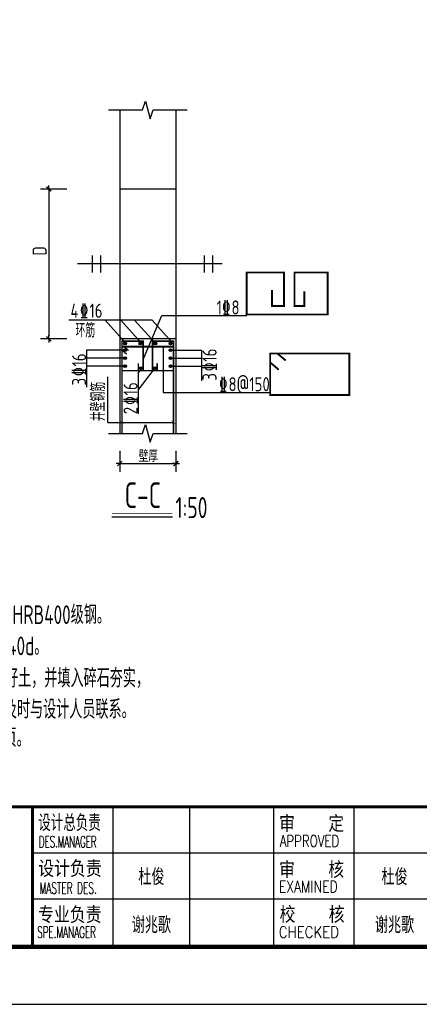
# Model space of a CAD drawing. Extents: x 1154951 to 1177180, y 3484725 to 3514600.
# Tile 2 of 17: x 1163969 to 1166960, y 3484725 to 3492086. Entities that reach past the tile are written whole.
import ezdxf
from ezdxf.enums import TextEntityAlignment as Align

# ---------------------------------------------------------------- set-up
doc = ezdxf.new("R2010")
doc.units = 0
doc.layers.get('0').update_dxf_attribs({"linetype": 'CONTINUOUS'})
for name, color, linetype in [('BZ', 3, 'CONTINUOUS'), ('GPSCOMMON', 7, 'CONTINUOUS'), ('HATCH', 251, 'CONTINUOUS'), ('REIN', 1, 'CONTINUOUS'), ('THIN', 7, 'CONTINUOUS'), ('线路', 3, 'CONTINUOUS'), ('轴线', 5, 'CONTINUOUS')]:
    doc.layers.add(name, color=color, linetype=linetype)
doc.layers.add('标注', color=7, linetype='CONTINUOUS', lineweight=25)
doc.layers.add('钢筋', color=1, linetype='CONTINUOUS', lineweight=40)
doc.styles.add('gpshz', font='tssdeng.shx', dxfattribs={"width": 0.8, "height": 2.5, "bigfont": 'hztxt.shx'})
doc.styles.add('TSSD_Rein', font='tssdeng.shx', dxfattribs={"width": 0.7, "bigfont": 'hztxt.shx'})
doc.styles.add('图签', font='txt', dxfattribs={"width": 0.66})
doc.styles.add('图签 1', font='romanc.shx', dxfattribs={"width": 0.8})
doc.styles.add('图签1', font='romanc.shx', dxfattribs={"width": 0.8})

# ---------------------------------------------------------------- blocks, each defined once
blk = doc.blocks.new('BLK')
at = {"layer": 'BZ'}
for q in [(-1.09, 0), (1.09, 0)]:
    blk.add_line((0, 0), q, dxfattribs=at)
at = {"layer": 'BZ', "const_width": 0.4}
blk.add_lwpolyline([(-0.71, -0.71), (0.71, 0.71)], dxfattribs=at)
blk = doc.blocks.new('*U286')
at = {"color": 0}
for p, q in [((129, 10.34), (129, 34.34)), ((142.36, 10.34), (142.36, 34.34)), ((157, 10.34), (157, 34.34)), ((171, 10.34), (171, 34.34)), ((115, 26.34), (330, 26.34)), ((115, 18.34), (327, 18.34))]:
    blk.add_line(p, q, dxfattribs=at)
blk.add_lwpolyline([(0, 0), (420, 0), (420, 297), (0, 297)], close=True, dxfattribs=at)
for points, const_width in [([(410, 10), (410, 287), (25, 287), (25, 10), (410, 10)], 0.75), ([(25, 34.34), (410, 34.34)], 0.5), ([(115, 10.34), (115, 34.34)], 0.5)]:
    blk.add_lwpolyline(points, dxfattribs=dict(at, const_width=const_width))
at = {"color": 0, "linetype": 'Continuous'}
for s, height, style, width, p in [('设计总负责', 2.5, '图签', 0.67, (115.98, 30.39)), ('审    定', 2.5, '图签', 0.85, (157.92, 30.22)), ('DES.MANAGER', 2, '图签1', 0.55, (116.1, 27.26)), ('APPROVED', 2, '图签 1', 0.75, (158.02, 27.38)), ('CSCEC AECOM CONSULTANTS CO.,LTD', 3, '图签', 1.07, (41.06, 21.47)), ('设计负责', 2.5, '图签', 0.85, (115.98, 22.4)), ('审    核', 2.5, '图签', 0.85, (157.92, 22.21)), ('MASTER DES.', 2, '图签1', 0.57, (116.21, 19.2)), ('EXAMINED', 2, '图签 1', 0.79, (157.88, 19.46)), ('专业负责', 2.5, '图签', 0.85, (115.95, 14.38)), ('校    核', 2.5, '图签', 0.85, (158, 14.42)), ('SPE.MANAGER', 2, '图签 1', 0.56, (115.81, 11.53)), ('CHECKED', 2, '图签 1', 0.85, (157.85, 11.55))]:
    blk.add_text(s, height=height, dxfattribs=dict(at, style=style, width=width)).set_placement(p)
at = {"color": 0, "linetype": 'Continuous', "style": '图签', "flags": 8}
for tag, width, p, p2 in [('设计总负责', 0.611046, (130.25, 28.99), (141.11, 28.99)), ('工程名称', 2.988281, (283.25, 28.99), (325.75, 28.99)), ('图纸编号', 2.575163, (345.13, 28.99), (381.76, 28.99)), ('子项名称', 2.988281, (283.25, 20.99), (325.75, 20.99))]:
    blk.add_attdef(tag, text='', height=2.5, dxfattribs=dict(at, width=width)).set_placement(p, p2, align=Align.FIT)
at = {"color": 0, "linetype": 'Continuous', "ltscale": 0.055, "style": '图签', "flags": 8}
for tag, width, p, p2 in [('审定', 1.617188, (172.25, 28.99), (183.75, 28.99)), ('设计', 1.617188, (214.25, 28.99), (225.75, 28.99)), ('工程编号', 0.738284, (256.25, 28.99), (266.75, 28.99)), ('版本', 1.530605, (397.87, 28.99), (408.75, 28.99)), ('设计负责', 0.763807, (130.25, 20.99), (141.11, 20.99)), ('审核', 1.617188, (172.25, 20.99), (183.75, 20.99)), ('注册工程师', 0.646875, (214.25, 20.99), (225.75, 20.99)), ('图纸比例', 0.738284, (256.25, 20.99), (266.75, 20.99)), ('专业负责', 0.763807, (130.25, 12.65), (141.11, 12.65)), ('校核', 1.617188, (172.25, 12.65), (183.75, 12.65)), ('注册建筑师', 0.646875, (214.25, 12.65), (225.75, 12.65)), ('出图日期', 0.738284, (256.25, 12.65), (266.75, 12.65))]:
    blk.add_attdef(tag, text='', height=2.5, dxfattribs=dict(at, width=width)).set_placement(p, p2, align=Align.FIT)
at = {"color": 0, "linetype": 'Continuous', "style": '图签'}
for tag, p, width in [('设计证书', (43.26, 16.37), 1.55), ('咨询证书', (43.26, 12.88), 0.9)]:
    blk.add_attdef(tag, p, '', height=2, dxfattribs=dict(at, width=width))
at = {"color": 0, "linetype": 'Continuous', "style": '图签', "width": 0.85}
for tag, height, p in [('图纸名称_2_1', 2.2, (305.02, 15.12)), ('图纸名称_1_1', 2.5, (305.02, 13.35)), ('图纸名称_2_2', 2.2, (305.02, 11.51))]:
    blk.add_attdef(tag, text='', height=height, dxfattribs=at).set_placement(p, align=Align.CENTER)
blk = doc.blocks.new('20180504.1550169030')
at = {"layer": 'HATCH', "ltscale": 0.1}
for points in [[(1164746.9, 3489665.1, 1), (1164767.9, 3489665.1, 1)], [(1164882.4, 3489665.1, 1), (1164861.4, 3489665.1, 1)], [(1164973.2, 3489665.1, 1), (1164994.2, 3489665.1, 1)], [(1165108.7, 3489665.1, 1), (1165087.7, 3489665.1, 1)], [(1164767.9, 3489615.6, 1), (1164746.9, 3489615.6, 1)], [(1165087.7, 3489615.6, 1), (1165108.7, 3489615.6, 1)], [(1164746.9, 3489555.7, 1), (1164767.9, 3489555.7, 1)], [(1164767.9, 3489495.8, 1), (1164746.9, 3489495.8, 1)], [(1164767.9, 3489495.8, 1), (1164746.9, 3489495.8, 1)], [(1165087.7, 3489555.7, 1), (1165108.7, 3489555.7, 1)], [(1165087.7, 3489495.8, 1), (1165108.7, 3489495.8, 1)], [(1165108.7, 3489495.8, 1), (1165087.7, 3489495.8, 1)], [(1164864.8, 3489479.8, 1), (1164885.8, 3489479.8, 1)], [(1164968.5, 3489479.8, 1), (1164989.5, 3489479.8, 1)]]:
    blk.add_hatch(color=256, dxfattribs=at).paths.add_polyline_path(points)
at = {"color": 7}
for p, q in [((1164717.8, 3491410.9), (1164717.8, 3488993.3)), ((1165137.8, 3491410.9), (1165137.8, 3488993.3)), ((1165137.8, 3490819.9), (1164717.8, 3490819.9)), ((1164510.2, 3490322.9), (1164510.2, 3490196.9)), ((1164573.2, 3490322.9), (1164573.2, 3490196.9)), ((1165348.7, 3490322.9), (1165348.7, 3490196.9)), ((1165411.7, 3490322.9), (1165411.7, 3490196.9)), ((1164892.8, 3489545.1), (1165032.9, 3489873.9)), ((1165032.9, 3489873.9), (1165668, 3489873.9)), ((1164959.2, 3489839.3), (1164337.8, 3489839.3)), ((1164757.5, 3489671.8), (1164607.5, 3489839.3)), ((1164876.5, 3489671.8), (1164726.5, 3489839.3)), ((1164979.1, 3489671.8), (1164829.1, 3489839.3)), ((1165109.2, 3489671.8), (1164959.2, 3489839.3)), ((1165137.8, 3489699.9), (1164717.8, 3489699.9)), ((1164468.4, 3489615.6), (1164468.4, 3489337.9)), ((1164757.4, 3489615.6), (1164468.4, 3489615.6)), ((1165098.2, 3489615.6), (1165330, 3489615.6)), ((1165330, 3489615.6), (1165330, 3489386.8)), ((1164757.4, 3489555.7), (1164468.4, 3489555.7)), ((1164757.4, 3489495.8), (1164468.4, 3489495.8)), ((1164757.4, 3489495.8), (1164468.4, 3489495.8)), ((1165098.2, 3489555.7), (1165330, 3489555.7)), ((1165098.2, 3489495.8), (1165330, 3489495.8)), ((1165098.2, 3489495.8), (1165330, 3489495.8)), ((1164856.5, 3489315.7), (1164976.7, 3489474.7)), ((1164856.5, 3489444.1), (1164879.6, 3489474.7)), ((1164856.5, 3489444.1), (1164856.5, 3489139.5)), ((1164628.4, 3489075), (1164628.4, 3489416.5)), ((1164628.4, 3489075), (1165120.3, 3489075)), ((1164717.8, 3488863.9), (1164717.8, 3488704.6)), ((1165137.8, 3488863.9), (1165137.8, 3488704.6)), ((1164738.8, 3488767.6), (1165116.8, 3488767.6))]:
    blk.add_line(p, q, dxfattribs=at)
at = {"color": 7, "ltscale": 0.01}
for p, q in [((1164322.3, 3490819.9), (1164123.9, 3490819.9)), ((1164186.9, 3490798.9), (1164186.9, 3489720.9)), ((1164322.3, 3489699.9), (1164123.9, 3489699.9))]:
    blk.add_line(p, q, dxfattribs=at)
for p, q in [((1165042.2, 3489641.9), (1165042.2, 3489298)), ((1165042.2, 3489298), (1165843.3, 3489298))]:
    blk.add_line(p, q)
at = {"const_width": 3}
for points in [[(1164750.1, 3489060.1), (1164720.4, 3489089.8)], [(1165135.1, 3489060.1), (1165105.4, 3489089.8)]]:
    blk.add_lwpolyline(points, dxfattribs=at)
at = {"color": 5}
for centre in [(1164757.4, 3489665.1), (1164871.9, 3489665.1), (1164983.7, 3489665.1), (1165098.2, 3489665.1), (1164757.4, 3489615.6), (1165098.2, 3489615.6), (1164757.4, 3489555.7), (1164757.4, 3489495.8), (1164757.4, 3489495.8), (1165098.2, 3489555.7), (1165098.2, 3489495.8), (1165098.2, 3489495.8)]:
    blk.add_circle(centre, 10.5, dxfattribs=at)
at = {"color": 7}
for centre in [(1164875.3, 3489479.8), (1164979, 3489479.8)]:
    blk.add_circle(centre, 10.5, dxfattribs=at)
at = {"layer": 'BZ', "lineweight": -2}
for p, q in [((1164717.8, 3488767.6), (1164694.9, 3488767.6)), ((1164717.8, 3488767.6), (1164740.7, 3488767.6)), ((1165137.8, 3488767.6), (1165114.9, 3488767.6)), ((1165137.8, 3488767.6), (1165160.7, 3488767.6))]:
    blk.add_line(p, q, dxfattribs=at)
at = {"layer": 'BZ', "lineweight": -2, "const_width": 8.4}
for points in [[(1164732.6, 3488782.4), (1164702.9, 3488752.7)], [(1165122.9, 3488752.7), (1165152.6, 3488782.4)]]:
    blk.add_lwpolyline(points, dxfattribs=at)
at = {"layer": 'REIN', "linetype": 'ByBlock', "lineweight": 40}
blk.add_line((1164735.3, 3489641.9), (1165120.3, 3489641.9), dxfattribs=at)
at = {"layer": 'REIN', "linetype": 'ByBlock', "lineweight": 40, "const_width": 10.5}
for points in [[(1164735.3, 3488993.3), (1164735.3, 3489682.4), (1164892.8, 3489682.4), (1164892.8, 3489462.1)], [(1165120.3, 3489641.9), (1164735.3, 3489641.9)], [(1164749, 3489641.7), (1164783.6, 3489612.6)], [(1165120.3, 3488993.3), (1165120.3, 3489682.4), (1164962.8, 3489682.4), (1164962.8, 3489462.1)], [(1164735.3, 3489614.5), (1164769.1, 3489585.7)], [(1164857.8, 3489517.9), (1164857.8, 3489462.4)], [(1164997.8, 3489517.9), (1164997.8, 3489462.4)], [(1165120.3, 3489462.1), (1164735.3, 3489462.1)]]:
    blk.add_lwpolyline(points, dxfattribs=at)
at = {"layer": 'THIN'}
for points in [[(1164633.8, 3491410.9), (1164888.8, 3491410.9), (1164909.8, 3491476.9), (1164945.8, 3491344.9), (1164966.8, 3491410.9), (1165221.8, 3491410.9)], [(1164633.8, 3488993.3), (1164888.8, 3488993.3), (1164909.8, 3489059.3), (1164945.8, 3488927.3), (1164966.8, 3488993.3), (1165221.8, 3488993.3)]]:
    blk.add_lwpolyline(points, dxfattribs=at)
at = {"layer": '轴线', "color": 2, "ltscale": 0.05}
blk.add_line((1165483.4, 3490259.9), (1164400.4, 3490259.9), dxfattribs=at)
at = {"layer": '轴线', "color": 2, "linetype": 'ByBlock', "ltscale": 0.1}
blk.add_line((1164659.4, 3488369.3), (1165112.3, 3488369.3), dxfattribs=at)
at = {"layer": '轴线', "color": 2, "linetype": 'ByBlock', "ltscale": 0.1, "const_width": 7}
blk.add_lwpolyline([(1164659.4, 3488395.5), (1165112.3, 3488395.5)], dxfattribs=at)
at = {"layer": '钢筋', "color": 0, "linetype": 'Continuous', "lineweight": -2, "ltscale": 0.01, "const_width": 14, "flags": 128}
for points in [[(1165857.2, 3490064.6), (1165857.2, 3489946), (1165947.4, 3489946), (1165947.4, 3490196.1), (1165668, 3490196.1), (1165668, 3489881.8), (1166274.6, 3489881.8), (1166274.6, 3490196.1), (1166025.3, 3490196.1), (1166025.3, 3489946), (1166099.8, 3489946), (1166099.8, 3490054.4)], [(1165843.3, 3489590.1), (1165843.3, 3489279.5), (1166435.5, 3489279.5), (1166435.5, 3489590.1), (1165843.3, 3489590.1)], [(1165895, 3489592.8), (1165959.3, 3489538.1)], [(1165843.3, 3489523.9), (1165907.5, 3489469.2)]]:
    blk.add_lwpolyline(points, dxfattribs=at)
at = {"color": 7, "ltscale": 0.01}
for p, xscale, yscale, zscale, rotation in [((1164186.9, 3490819.9), 25.20000000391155, 25.20000000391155, 25.2, 270), ((1164186.9, 3490819.9), 25.20000000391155, 25.20000000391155, 25.2, 270), ((1164186.9, 3490819.9), 21.00000000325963, 21.00000000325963, 21, 90), ((1164186.9, 3489699.9), 25.20000000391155, 25.20000000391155, 25.2, 270), ((1164186.9, 3489699.9), 25.20000000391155, 25.20000000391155, 25.2, 270), ((1164717.8, 3488767.6), 25.19999999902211, 25.20000000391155, 25.2, 180), ((1164717.8, 3488767.6), 25.19999999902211, 25.20000000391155, 25.2, 180), ((1165137.8, 3488767.6), 25.19999999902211, 25.20000000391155, 25.2, 180), ((1165137.8, 3488767.6), 25.19999999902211, 25.20000000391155, 25.2, 180)]:
    blk.add_blockref('BLK', p, dxfattribs=dict(at, xscale=xscale, yscale=yscale, zscale=zscale, rotation=rotation))
at = {"layer": 'GPSCOMMON'}
ref = blk.add_blockref('*U286', (1159120.4, 3484725.3), dxfattribs=dict(at, xscale=43, yscale=43))
ref.add_attrib('校核', '谢兆歌', dxfattribs={"layer": '0', "color": 0, "height": 107.5, "style": '图签', "width": 0.7, "flags": 8}).set_placement((1166774.4, 3485269.3), align=Align.CENTER)
ref.add_attrib('审核', '杜俊', dxfattribs={"layer": '0', "color": 0, "height": 107.5, "style": '图签', "width": 0.7, "flags": 8}).set_placement((1166774.4, 3485627.9), align=Align.CENTER)
ref.add_attrib('专业负责', '谢兆歌', dxfattribs={"layer": '0', "color": 0, "height": 107.5, "style": '图签', "width": 0.7, "flags": 8}).set_placement((1164954.7, 3485269.3), align=Align.CENTER)
ref.add_attrib('设计负责', '杜俊', dxfattribs={"layer": '0', "color": 0, "height": 107.5, "style": '图签', "width": 0.7, "flags": 8}).set_placement((1164954.7, 3485627.9), align=Align.CENTER)
for s, height, style, width, p in [('4', 105, 'gpshz', 0.8, (1164349.1, 3489857.8)), ('%%132', 105, 'TSSD_Rein', 0.7, (1164420.4, 3489859.1)), ('16', 105, 'gpshz', 0.8, (1164490.5, 3489857.4)), ('1', 105, 'gpshz', 0.8, (1165442.8, 3489881.3)), ('%%132', 105, 'TSSD_Rein', 0.7, (1165484.2, 3489883.6)), ('8', 105, 'gpshz', 0.8, (1165554.3, 3489882)), ('%%132', 105, 'TSSD_Rein', 0.7, (1165461.7, 3489309.7)), ('8@150', 105, 'gpshz', 0.8, (1165531.8, 3489308.1)), ('      2、材料等级：钢筋混凝土及其垫层采用C25混凝土,钢筋采用HRB400级钢。', 140, 'gpshz', 0.7, (1160910.9, 3487567.8)), ('      3、混凝土保护层厚度底板为40mm,其余为30mm,锚固长度40d。', 140, 'gpshz', 0.7, (1160910.9, 3487334.5)), ('      4、基底如遇淤泥，淤泥层厚度小于50cm厚时，必须清除至好土，并填入碎石夯实，', 140, 'gpshz', 0.7, (1160902.6, 3487093.8)), ('使之不产生不均匀下沉；淤泥层厚度大于50cm厚时，及时与设计人员联系。 ', 140, 'gpshz', 0.7, (1161516.6, 3486860.5)), ('      5、防水套管具体尺寸见02S404防水套管图集15、16、17页。', 140, 'gpshz', 0.7, (1160910.9, 3486649.2))]:
    blk.add_text(s, height=height, dxfattribs=dict(style=style, width=width)).set_placement(p)
for s, style, width, p in [('%%132', 'TSSD_Rein', 0.7, (1165441, 3489458.9)), ('%%132', 'TSSD_Rein', 0.7, (1164464.7, 3489422.8)), ('16', 'gpshz', 0.8, (1165442.7, 3489529)), ('16', 'gpshz', 0.8, (1164466.4, 3489492.9)), ('%%132', 'TSSD_Rein', 0.7, (1164849.8, 3489207.3)), ('3', 'gpshz', 0.8, (1165442.3, 3489387.6)), ('3', 'gpshz', 0.8, (1164466, 3489351.5)), ('16', 'gpshz', 0.8, (1164851.5, 3489277.4)), ('2', 'gpshz', 0.8, (1164851.1, 3489136))]:
    blk.add_text(s, height=105, rotation=90, dxfattribs=dict(style=style, width=width)).set_placement(p)
at = {"color": 7, "style": 'gpshz', "width": 0.7}
blk.add_text('壁厚', height=90, dxfattribs=at).set_placement((1164859.1, 3488778.1))
at = {"layer": '标注', "color": 7, "linetype": 'ByBlock', "style": 'gpshz', "width": 0.8}
blk.add_text('D', height=105, rotation=90, dxfattribs=at).set_placement((1164170.1, 3490322.9))
at = {"layer": '线路', "color": 7, "linetype": 'Continuous', "lineweight": -2, "style": 'TSSD_Rein', "width": 0.7}
blk.add_text('环筋', height=105, dxfattribs=at).set_placement((1164386.4, 3489710.8))
blk.add_text('井壁钢筋', height=105, rotation=90, dxfattribs=at).set_placement((1164607.5, 3489084.7))
at = {"layer": '轴线', "color": 2, "linetype": 'ByBlock', "ltscale": 0.1, "style": 'gpshz'}
for s, height, width, p in [('C-C', 192.5, 0.7, (1164754.4, 3488435.3)), ('1:50', 157.5, 0.714, (1165134.4, 3488359.4))]:
    blk.add_text(s, height=height, dxfattribs=dict(at, width=width)).set_placement(p)

msp = doc.modelspace()

# ---------------------------------------------------------------- block references
at = {"layer": 'GPSCOMMON'}
msp.add_blockref('20180504.1550169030', (0, 0), dxfattribs=at)

doc.saveas('drawing.dxf')
